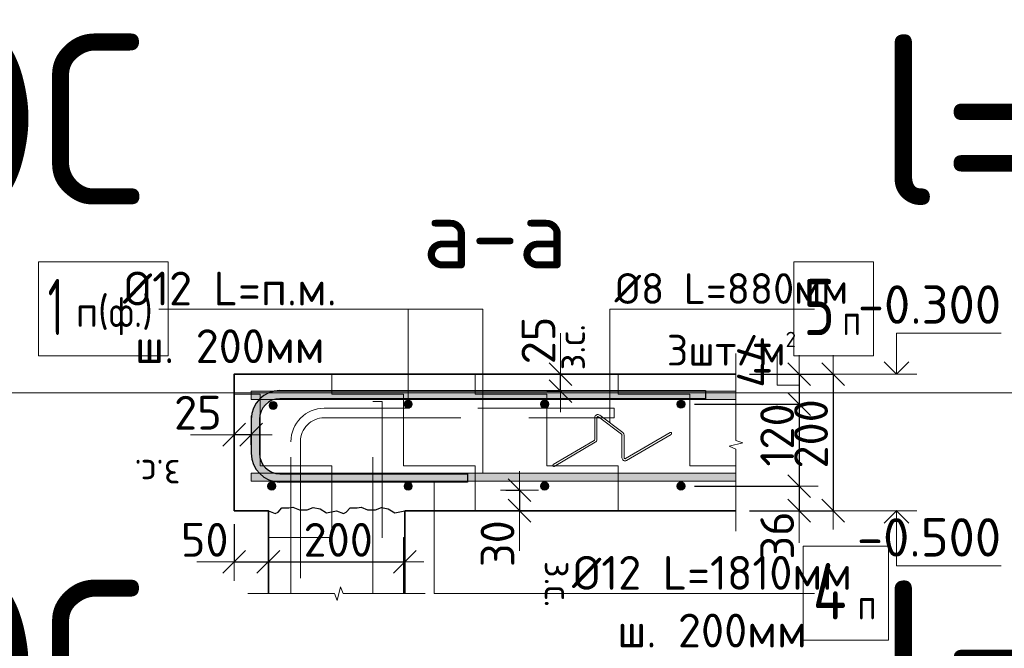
# Model space of a CAD drawing. Header units: metres. Extents: x -38 to 100, y -15 to 19.
# Tile 34 of 40: x 80.182 to 81.626, y 6.978 to 7.898. Entities that reach past the tile are written whole.
import ezdxf

# ---------------------------------------------------------------- set-up
doc = ezdxf.new("R2010")
doc.units = ezdxf.units.M
doc.header["$PDMODE"] = 65
doc.linetypes.add('______2', pattern=[0.27, 0.2, -0.07])
doc.layers.add('XR$4$Размерная линия_ общее', color=7, linetype='Continuous', lineweight=13)
doc.layers.add('XR$4$Текст_ общее_1', color=7, linetype='Continuous', lineweight=13)
doc.styles.add('ISOCPEUR', font='txt')
doc.dimstyles.new('DIMSTYLE_25', dxfattribs={"dimtxt": 0.0495, "dimasz": 0.0555, "dimexe": 0, "dimexo": 0, "dimgap": 0.02475, "dimtad": 2, "dimdec": 0, "dimlfac": 1000, "dimrnd": 1, "dimzin": 12, "dimdsep": 46, "dimtxsty": 'ISOCPEUR', "dimblk1": 'ALL_ML_STRICH', "dimblk2": 'ALL_ML_STRICH', "dimsah": 1, "dimcen": 0, "dimclrd": 7, "dimclre": 256, "dimclrt": 7, "dimadec": 0, "dimazin": 0, "dimtfac": 1, "dimtdec": 0, "dimtix": 1, "dimtmove": 2, "dimatfit": 3, "dimfxl": 0, "dimtvp": 1.2, "dimtzin": 0, "dimlwd": 0, "dimlwe": -3, "dimarcsym": 0})
doc.dimstyles.new('DIMSTYLE_26', dxfattribs={"dimtxt": 0.0495, "dimasz": 0.0555, "dimexe": 0, "dimexo": 0, "dimgap": 0.02475, "dimtad": 2, "dimdec": 0, "dimlfac": 1000, "dimrnd": 1, "dimzin": 12, "dimdsep": 46, "dimtxsty": 'ISOCPEUR', "dimblk1": 'ALL_ML_STRICH', "dimblk2": 'ALL_ML_STRICH', "dimsah": 1, "dimcen": 0, "dimclrd": 7, "dimclre": 256, "dimclrt": 7, "dimadec": 0, "dimazin": 0, "dimtfac": 1, "dimtdec": 0, "dimtix": 1, "dimtmove": 2, "dimatfit": 3, "dimfxl": 0, "dimtvp": 1.2, "dimtzin": 0, "dimlwd": 0, "dimlwe": -3, "dimarcsym": 0})
doc.dimstyles.new('DIMSTYLE_28', dxfattribs={"dimtxt": 0.0495, "dimasz": 0.0555, "dimexe": 0, "dimexo": 0, "dimgap": 0.02475, "dimtad": 2, "dimdec": 0, "dimlfac": 1000, "dimrnd": 1, "dimzin": 12, "dimdsep": 46, "dimtxsty": 'ISOCPEUR', "dimblk1": 'ALL_ML_STRICH', "dimblk2": 'ALL_ML_STRICH', "dimsah": 1, "dimcen": 0, "dimclrd": 7, "dimclre": 256, "dimclrt": 7, "dimadec": 0, "dimazin": 0, "dimtfac": 1, "dimtdec": 0, "dimtix": 1, "dimtmove": 2, "dimatfit": 3, "dimfxl": 0, "dimtzin": 0, "dimlwd": 0, "dimlwe": -3, "dimarcsym": 0})

# ---------------------------------------------------------------- blocks, each defined once
blk = doc.blocks.new('СЛОЖНЫЙ_ОБЪЕКТ_23')
at = {"color": 7, "linetype": 'Continuous', "lineweight": 13, "transparency": 33554687}
blk.add_line((81.4979, 7.1792), (81.3979, 7.1792), dxfattribs=at)
at = {"color": 7, "linetype": 'Continuous', "lineweight": 35, "transparency": 33554687}
blk.add_lwpolyline([(81.4497, 7.1611), (81.4679, 7.1792), (81.486, 7.1611)], dxfattribs=at)
at = {"color": 7, "linetype": 'Continuous', "lineweight": 13, "transparency": 33554687}
blk.add_lwpolyline([(81.4679, 7.1792), (81.4679, 7.0982), (81.6214, 7.0982)], dxfattribs=at)
blk = doc.blocks.new('СЛОЖНЫЙ_ОБЪЕКТ_24')
at = {"linetype": 'Continuous', "lineweight": 13, "transparency": 33554687}
blk.add_hatch(color=7, dxfattribs=at).paths.add_polyline_path([(81.2325, 7.2222), (80.522, 7.2222), (80.522, 7.2342), (81.2325, 7.2342)], flags=16)
at = {"color": 7, "linetype": 'Continuous', "lineweight": 13, "transparency": 33554687}
blk.add_lwpolyline([(81.2325, 7.2222), (80.522, 7.2222), (80.522, 7.2342), (81.2325, 7.2342), (81.2325, 7.2222)], close=True, dxfattribs=at)
blk = doc.blocks.new('СЛОЖНЫЙ_ОБЪЕКТ_31')
at = {"linetype": 'Continuous', "lineweight": 13, "transparency": 33554687}
blk.add_hatch(color=7, dxfattribs=at).paths.add_polyline_path([(81.2325, 7.3422), (80.522, 7.3422), (80.522, 7.3542), (81.2325, 7.3542)], flags=16)
at = {"color": 7, "linetype": 'Continuous', "lineweight": 13, "transparency": 33554687}
blk.add_lwpolyline([(81.2325, 7.3422), (80.522, 7.3422), (80.522, 7.3542), (81.2325, 7.3542), (81.2325, 7.3422)], close=True, dxfattribs=at)
blk = doc.blocks.new('СЛОЖНЫЙ_ОБЪЕКТ_32')
at = {"color": 7, "linetype": 'Continuous', "lineweight": 13, "transparency": 33554687}
blk.add_line((81.4979, 7.3792), (81.3979, 7.3792), dxfattribs=at)
blk.add_lwpolyline([(81.4679, 7.3792), (81.4679, 7.4392), (81.6214, 7.4392)], dxfattribs=at)
at = {"color": 7, "linetype": 'Continuous', "lineweight": 35, "transparency": 33554687}
blk.add_lwpolyline([(81.4497, 7.3974), (81.4679, 7.3792), (81.486, 7.3974)], dxfattribs=at)
blk = doc.blocks.new('ЭЛЕМЕНТ_УЗОРА_8')
at = {"color": 7, "linetype": 'Continuous', "lineweight": 13, "transparency": 33554687}
blk.add_line((81.2325, 7.1492), (81.2325, 7.1492), dxfattribs=at)
blk.add_lwpolyline([(81.2325, 7.4092), (81.2325, 7.2821), (81.2425, 7.2784), (81.2225, 7.2735), (81.2325, 7.2693), (81.2325, 7.1492)], dxfattribs=at)
blk = doc.blocks.new('СЛОЖНЫЙ_ОБЪЕКТ_33')
at = {"linetype": 'Continuous', "lineweight": 18, "transparency": 33554687}
blk.add_hatch(color=252, dxfattribs=at).paths.add_polyline_path([(80.5585, 7.3549), (80.5531, 7.3538), (80.5479, 7.352), (80.543, 7.3496), (80.5384, 7.3465), (80.5343, 7.3429), (80.5307, 7.3388), (80.5276, 7.3342), (80.5252, 7.3293), (80.5234, 7.3241), (80.5224, 7.3187), (80.522, 7.3132), (80.522, 7.2632), (80.5224, 7.2577), (80.5234, 7.2523), (80.5252, 7.2471), (80.5276, 7.2422), (80.5307, 7.2377), (80.5343, 7.2335), (80.5384, 7.2299), (80.543, 7.2268), (80.5479, 7.2244), (80.5531, 7.2227), (80.5585, 7.2216), (80.564, 7.2212), (80.839, 7.2212), (80.839, 7.2332), (80.564, 7.2332), (80.5601, 7.2335), (80.5562, 7.2342), (80.5525, 7.2355), (80.549, 7.2372), (80.5457, 7.2394), (80.5428, 7.242), (80.5402, 7.245), (80.538, 7.2482), (80.5363, 7.2517), (80.535, 7.2555), (80.5342, 7.2593), (80.534, 7.2632), (80.534, 7.3132), (80.5342, 7.3171), (80.535, 7.321), (80.5363, 7.3247), (80.538, 7.3282), (80.5402, 7.3315), (80.5428, 7.3344), (80.5457, 7.337), (80.549, 7.3392), (80.5525, 7.3409), (80.5562, 7.3422), (80.5601, 7.343), (80.564, 7.3432), (81.188, 7.3432), (81.188, 7.3552), (80.564, 7.3552)])
at = {"color": 7, "linetype": 'Continuous', "lineweight": 25, "transparency": 33554687}
for p, q in [((80.564, 7.3552), (81.188, 7.3552)), ((81.188, 7.3552), (81.188, 7.3432)), ((81.188, 7.3432), (80.564, 7.3432)), ((80.522, 7.3132), (80.522, 7.2632)), ((80.534, 7.3132), (80.534, 7.2632)), ((80.564, 7.2332), (80.839, 7.2332)), ((80.839, 7.2332), (80.839, 7.2212)), ((80.839, 7.2212), (80.564, 7.2212))]:
    blk.add_line(p, q, dxfattribs=at)
for centre, radius, start, end in [((80.564, 7.3132), 0.042, 90, 180), ((80.564, 7.3132), 0.03, 90, 180), ((80.564, 7.2632), 0.042, 180, 270), ((80.564, 7.2632), 0.03, 180, 270)]:
    blk.add_arc(centre, radius, start, end, dxfattribs=at)
blk = doc.blocks.new('СЛОЖНЫЙ_ОБЪЕКТ_34')
at = {"color": 7, "linetype": 'Continuous', "lineweight": 18, "transparency": 33554687}
for p, q in [((81.0329, 7.3191), (81.0667, 7.2935)), ((81.0256, 7.2833), (81.0256, 7.3155)), ((81.0286, 7.2833), (81.0286, 7.3155)), ((81.031, 7.3167), (81.0649, 7.2911)), ((81.0655, 7.2567), (81.0655, 7.2899)), ((81.0685, 7.2567), (81.0685, 7.2899)), ((81.0708, 7.2554), (81.1359, 7.2936)), ((81.0723, 7.2528), (81.1374, 7.291)), ((80.9647, 7.2467), (81.0248, 7.282)), ((80.9663, 7.2441), (81.0264, 7.2794))]:
    blk.add_line(p, q, dxfattribs=at)
for centre, radius, start, end in [((81.0301, 7.3155), 0.00454, 52.9078, 180), ((81.0301, 7.3155), 0.00151, 52.9078, 180), ((81.064, 7.2899), 0.00151, 0, 52.9078), ((81.064, 7.2899), 0.00454, 0, 52.9078), ((81.1367, 7.2923), 0.00151, 300.447, 120.447), ((81.0241, 7.2833), 0.00151, 300.447, 0), ((81.0241, 7.2833), 0.00454, 300.447, 0), ((80.9655, 7.2454), 0.00151, 120.447, 300.447), ((81.07, 7.2567), 0.00454, 180, 300.447), ((81.07, 7.2567), 0.00151, 180, 300.447)]:
    blk.add_arc(centre, radius, start, end, dxfattribs=at)
blk = doc.blocks.new('ЭЛЕМЕНТ_УЗОРА_9')
at = {"color": 7, "linetype": 'Continuous', "lineweight": 13, "transparency": 33554687}
blk.add_line((80.777, 7.0577), (80.777, 7.0577), dxfattribs=at)
blk.add_lwpolyline([(80.517, 7.0577), (80.6441, 7.0577), (80.6478, 7.0477), (80.6527, 7.0677), (80.6569, 7.0577), (80.777, 7.0577)], dxfattribs=at)
blk = doc.blocks.new('СЛОЖНЫЙ_ОБЪЕКТ_35')
at = {"color": 8, "linetype": '______2', "lineweight": 13, "transparency": 33554687}
for points in [[(80.629, 7.3152), (81.0542, 7.3152), (81.0542, 7.3292), (80.629, 7.3292)], [(80.594, 7.2802), (80.594, 7.0577), (80.58, 7.0577), (80.58, 7.2802)]]:
    blk.add_lwpolyline(points, dxfattribs=at)
for radius in [0.049, 0.035]:
    blk.add_arc((80.629, 7.2802), radius, 90, 180, dxfattribs=at)
blk = doc.blocks.new('ЭЛЕМЕНТ_УЗОРА_10')
at = {"color": 7, "linetype": 'Continuous', "lineweight": 25, "transparency": 33554687}
blk.add_line((80.747, 7.1792), (80.747, 7.1792), dxfattribs=at)
for points in [[(80.547, 7.1792), (80.557, 7.1752), (80.5613, 7.1771), (80.567, 7.1832), (80.577, 7.1832), (80.5831, 7.1843), (80.5925, 7.1802), (80.6039, 7.1804), (80.6129, 7.1839), (80.6228, 7.1817), (80.6324, 7.1762), (80.647, 7.1792)], [(80.647, 7.1792), (80.657, 7.1752), (80.6613, 7.1771), (80.667, 7.1832), (80.677, 7.1832), (80.6831, 7.1843), (80.6925, 7.1802), (80.7039, 7.1804), (80.7129, 7.1839), (80.7228, 7.1817), (80.7324, 7.1762), (80.747, 7.1792)]]:
    blk.add_lwpolyline(points, dxfattribs=at)
blk = doc.blocks.new('ALL_ML_STRICH')
at = {"color": 0, "linetype": 'ByBlock', "lineweight": -2}
for p, q in [((-0.3, -0.3), (0.3, 0.3)), ((0, -0.5), (0, 0.5)), ((-1, 0), (0.5, 0))]:
    blk.add_line(p, q, dxfattribs=at)
blk = doc.blocks.new('*D228')
at = {"layer": 'DEFPOINTS', "color": 7, "linetype": 'Continuous', "lineweight": 13, "transparency": 33554687}
for p in [(80.8752, 7.2092), (80.9152, 7.2092), (80.8752, 7.1792)]:
    blk.add_point(p, dxfattribs=at)
at = {"layer": 'XR$4$Размерная линия_ общее', "color": 253, "linetype": 'Continuous', "lineweight": -2, "true_color": 0xa0a0a0, "transparency": 33554687}
for p, q in [((80.8952, 7.2092), (80.9152, 7.2092)), ((80.8952, 7.1792), (80.9152, 7.1792))]:
    blk.add_line(p, q, dxfattribs=at)
at = {"layer": 'XR$4$Размерная линия_ общее', "color": 7, "linetype": 'Continuous', "lineweight": -2, "transparency": 33554687}
blk.add_line((80.9152, 7.2092), (80.9152, 7.1792), dxfattribs=at)
at = {"layer": 'XR$4$Размерная линия_ общее', "color": 7, "linetype": 'Continuous', "lineweight": 13, "transparency": 33554687, "xscale": 0.0555, "yscale": 0.0555, "zscale": 0.0555}
for p, rotation in [((80.9152, 7.2092), 90), ((80.9152, 7.1792), 270)]:
    blk.add_blockref('ALL_ML_STRICH', p, dxfattribs=dict(at, rotation=rotation))
at = {"layer": 'XR$4$Размерная линия_ общее', "color": 7, "linetype": 'Continuous', "lineweight": 13, "transparency": 33554687, "insert": (80.883, 7.1309), "char_height": 0.0495, "width": 0.099, "attachment_point": 5, "rotation": 90, "style": 'ISOCPEUR'}
blk.add_mtext('\\A1;{30}', dxfattribs=at)
at = {"layer": 'XR$4$Размерная линия_ общее', "color": 7, "linetype": 'Continuous', "lineweight": 13, "transparency": 33554687, "insert": (80.9927, 7.1055), "char_height": 0.0405, "width": 0.002025, "attachment_point": 1, "rotation": 270, "line_spacing_factor": 0.60241, "style": 'ISOCPEUR'}
blk.add_mtext('з.с.', dxfattribs=at)
blk = doc.blocks.new('*D235')
at = {"layer": 'DEFPOINTS', "color": 7, "linetype": 'Continuous', "lineweight": 13, "transparency": 33554687}
for p in [(81.2325, 7.3792), (81.3749, 7.3792), (81.2325, 7.1792)]:
    blk.add_point(p, dxfattribs=at)
at = {"layer": 'XR$4$Размерная линия_ общее', "color": 253, "linetype": 'Continuous', "lineweight": -2, "true_color": 0xa0a0a0, "transparency": 33554687}
for p, q in [((81.2525, 7.3792), (81.3749, 7.3792)), ((81.2525, 7.1792), (81.3749, 7.1792))]:
    blk.add_line(p, q, dxfattribs=at)
at = {"layer": 'XR$4$Размерная линия_ общее', "color": 7, "linetype": 'Continuous', "lineweight": -2, "transparency": 33554687}
blk.add_line((81.3749, 7.3792), (81.3749, 7.1792), dxfattribs=at)
at = {"layer": 'XR$4$Размерная линия_ общее', "color": 7, "linetype": 'Continuous', "lineweight": 13, "transparency": 33554687, "xscale": 0.0555, "yscale": 0.0555, "zscale": 0.0555}
for p, rotation in [((81.3749, 7.3792), 90), ((81.3749, 7.1792), 270)]:
    blk.add_blockref('ALL_ML_STRICH', p, dxfattribs=dict(at, rotation=rotation))
at = {"layer": 'XR$4$Размерная линия_ общее', "color": 7, "linetype": 'Continuous', "lineweight": 13, "transparency": 33554687, "insert": (81.3427, 7.2917), "char_height": 0.0495, "width": 0.1485, "attachment_point": 5, "rotation": 90, "style": 'ISOCPEUR'}
blk.add_mtext('\\A1;{200}', dxfattribs=at)
blk = doc.blocks.new('*D236')
at = {"layer": 'DEFPOINTS', "color": 7, "linetype": 'Continuous', "lineweight": 13, "transparency": 33554687}
for p in [(81.2325, 7.3792), (81.3252, 7.3792), (81.152, 7.3352)]:
    blk.add_point(p, dxfattribs=at)
at = {"layer": 'XR$4$Размерная линия_ общее', "color": 253, "linetype": 'Continuous', "lineweight": -2, "true_color": 0xa0a0a0, "transparency": 33554687}
for p, q in [((81.2525, 7.3792), (81.3252, 7.3792)), ((81.172, 7.3352), (81.3252, 7.3352))]:
    blk.add_line(p, q, dxfattribs=at)
at = {"layer": 'XR$4$Размерная линия_ общее', "color": 7, "linetype": 'Continuous', "lineweight": -2, "transparency": 33554687}
blk.add_line((81.3252, 7.3792), (81.3252, 7.3352), dxfattribs=at)
at = {"layer": 'XR$4$Размерная линия_ общее', "color": 7, "linetype": 'Continuous', "lineweight": 13, "transparency": 33554687, "xscale": 0.0555, "yscale": 0.0555, "zscale": 0.0555}
for p, rotation in [((81.3252, 7.3792), 90), ((81.3252, 7.3352), 270)]:
    blk.add_blockref('ALL_ML_STRICH', p, dxfattribs=dict(at, rotation=rotation))
at = {"layer": 'XR$4$Размерная линия_ общее', "color": 7, "linetype": 'Continuous', "lineweight": 13, "transparency": 33554687, "insert": (81.259, 7.3965), "char_height": 0.0495, "width": 0.099, "attachment_point": 5, "rotation": 90, "style": 'ISOCPEUR'}
blk.add_mtext('\\A1;{44}', dxfattribs=at)
blk = doc.blocks.new('*D237')
at = {"layer": 'DEFPOINTS', "color": 7, "linetype": 'Continuous', "lineweight": 13, "transparency": 33554687}
for p in [(81.152, 7.3352), (81.3252, 7.3352), (81.152, 7.2152)]:
    blk.add_point(p, dxfattribs=at)
at = {"layer": 'XR$4$Размерная линия_ общее', "color": 253, "linetype": 'Continuous', "lineweight": -2, "true_color": 0xa0a0a0, "transparency": 33554687}
for p, q in [((81.172, 7.3352), (81.3252, 7.3352)), ((81.172, 7.2152), (81.3252, 7.2152))]:
    blk.add_line(p, q, dxfattribs=at)
at = {"layer": 'XR$4$Размерная линия_ общее', "color": 7, "linetype": 'Continuous', "lineweight": -2, "transparency": 33554687}
blk.add_line((81.3252, 7.3352), (81.3252, 7.2152), dxfattribs=at)
at = {"layer": 'XR$4$Размерная линия_ общее', "color": 7, "linetype": 'Continuous', "lineweight": 13, "transparency": 33554687, "xscale": 0.0555, "yscale": 0.0555, "zscale": 0.0555}
for p, rotation in [((81.3252, 7.3352), 90), ((81.3252, 7.2152), 270)]:
    blk.add_blockref('ALL_ML_STRICH', p, dxfattribs=dict(at, rotation=rotation))
at = {"layer": 'XR$4$Размерная линия_ общее', "color": 7, "linetype": 'Continuous', "lineweight": 13, "transparency": 33554687, "insert": (81.293, 7.2901), "char_height": 0.0495, "width": 0.1485, "attachment_point": 5, "rotation": 90, "style": 'ISOCPEUR'}
blk.add_mtext('\\A1;{120}', dxfattribs=at)
blk = doc.blocks.new('*D238')
at = {"layer": 'DEFPOINTS', "color": 7, "linetype": 'Continuous', "lineweight": 13, "transparency": 33554687}
for p in [(81.152, 7.2152), (81.3252, 7.2152), (81.2325, 7.1792)]:
    blk.add_point(p, dxfattribs=at)
at = {"layer": 'XR$4$Размерная линия_ общее', "color": 253, "linetype": 'Continuous', "lineweight": -2, "true_color": 0xa0a0a0, "transparency": 33554687}
for p, q in [((81.172, 7.2152), (81.3252, 7.2152)), ((81.2525, 7.1792), (81.3252, 7.1792))]:
    blk.add_line(p, q, dxfattribs=at)
at = {"layer": 'XR$4$Размерная линия_ общее', "color": 7, "linetype": 'Continuous', "lineweight": -2, "transparency": 33554687}
blk.add_line((81.3252, 7.2152), (81.3252, 7.1792), dxfattribs=at)
at = {"layer": 'XR$4$Размерная линия_ общее', "color": 7, "linetype": 'Continuous', "lineweight": 13, "transparency": 33554687, "xscale": 0.0555, "yscale": 0.0555, "zscale": 0.0555}
for p, rotation in [((81.3252, 7.2152), 90), ((81.3252, 7.1792), 270)]:
    blk.add_blockref('ALL_ML_STRICH', p, dxfattribs=dict(at, rotation=rotation))
at = {"layer": 'XR$4$Размерная линия_ общее', "color": 7, "linetype": 'Continuous', "lineweight": 13, "transparency": 33554687, "insert": (81.293, 7.1429), "char_height": 0.0495, "width": 0.099, "attachment_point": 5, "rotation": 90, "style": 'ISOCPEUR'}
blk.add_mtext('\\A1;{36}', dxfattribs=at)
blk = doc.blocks.new('*D239')
at = {"layer": 'DEFPOINTS', "color": 7, "linetype": 'Continuous', "lineweight": 13, "transparency": 33554687}
for p in [(80.522, 7.2905), (80.497, 7.2505), (80.522, 7.2555)]:
    blk.add_point(p, dxfattribs=at)
at = {"layer": 'XR$4$Размерная линия_ общее', "color": 253, "linetype": 'Continuous', "lineweight": -2, "true_color": 0xa0a0a0, "transparency": 33554687}
for p, q in [((80.497, 7.2705), (80.497, 7.2905)), ((80.522, 7.2755), (80.522, 7.2905))]:
    blk.add_line(p, q, dxfattribs=at)
at = {"layer": 'XR$4$Размерная линия_ общее', "color": 7, "linetype": 'Continuous', "lineweight": -2, "transparency": 33554687}
blk.add_line((80.522, 7.2905), (80.497, 7.2905), dxfattribs=at)
at = {"layer": 'XR$4$Размерная линия_ общее', "color": 7, "linetype": 'Continuous', "lineweight": 13, "transparency": 33554687, "xscale": 0.0555, "yscale": 0.0555, "zscale": 0.0555}
for p, rotation in [((80.522, 7.2905), 360), ((80.497, 7.2905), 180)]:
    blk.add_blockref('ALL_ML_STRICH', p, dxfattribs=dict(at, rotation=rotation))
at = {"layer": 'XR$4$Размерная линия_ общее', "color": 7, "linetype": 'Continuous', "lineweight": 13, "transparency": 33554687, "insert": (80.4437, 7.3227), "char_height": 0.0495, "width": 0.099, "attachment_point": 5, "style": 'ISOCPEUR'}
blk.add_mtext('\\A1;{25}', dxfattribs=at)
at = {"layer": 'XR$4$Размерная линия_ общее', "color": 7, "linetype": 'Continuous', "lineweight": 13, "transparency": 33554687, "insert": (80.4182, 7.2133), "char_height": 0.0405, "width": 0.002025, "attachment_point": 1, "rotation": 180, "line_spacing_factor": 0.60241, "style": 'ISOCPEUR'}
blk.add_mtext('з.с.', dxfattribs=at)
blk = doc.blocks.new('*D240')
at = {"layer": 'DEFPOINTS', "color": 7, "linetype": 'Continuous', "lineweight": 13, "transparency": 33554687}
for p in [(80.497, 7.1792), (80.497, 7.1042), (80.547, 7.0577)]:
    blk.add_point(p, dxfattribs=at)
at = {"layer": 'XR$4$Размерная линия_ общее', "color": 253, "linetype": 'Continuous', "lineweight": -2, "true_color": 0xa0a0a0, "transparency": 33554687}
for p, q in [((80.497, 7.1592), (80.497, 7.1042)), ((80.547, 7.0777), (80.547, 7.1042))]:
    blk.add_line(p, q, dxfattribs=at)
at = {"layer": 'XR$4$Размерная линия_ общее', "color": 7, "linetype": 'Continuous', "lineweight": -2, "transparency": 33554687}
blk.add_line((80.497, 7.1042), (80.547, 7.1042), dxfattribs=at)
at = {"layer": 'XR$4$Размерная линия_ общее', "color": 7, "linetype": 'Continuous', "lineweight": 13, "transparency": 33554687, "xscale": 0.0555, "yscale": 0.0555, "zscale": 0.0555, "rotation": 180}
blk.add_blockref('ALL_ML_STRICH', (80.497, 7.1042), dxfattribs=at)
at = {"layer": 'XR$4$Размерная линия_ общее', "color": 7, "linetype": 'Continuous', "lineweight": 13, "transparency": 33554687, "xscale": 0.0555, "yscale": 0.0555, "zscale": 0.0555}
blk.add_blockref('ALL_ML_STRICH', (80.547, 7.1042), dxfattribs=at)
at = {"layer": 'XR$4$Размерная линия_ общее', "color": 7, "linetype": 'Continuous', "lineweight": 13, "transparency": 33554687, "insert": (80.4537, 7.1365), "char_height": 0.0495, "width": 0.099, "attachment_point": 5, "style": 'ISOCPEUR'}
blk.add_mtext('\\A1;{50}', dxfattribs=at)
blk = doc.blocks.new('*D241')
at = {"layer": 'DEFPOINTS', "color": 7, "linetype": 'Continuous', "lineweight": 13, "transparency": 33554687}
for p in [(80.547, 7.1042), (80.547, 7.0577), (80.747, 7.0577)]:
    blk.add_point(p, dxfattribs=at)
at = {"layer": 'XR$4$Размерная линия_ общее', "color": 253, "linetype": 'Continuous', "lineweight": -2, "true_color": 0xa0a0a0, "transparency": 33554687}
for p, q in [((80.547, 7.0777), (80.547, 7.1042)), ((80.747, 7.0777), (80.747, 7.1042))]:
    blk.add_line(p, q, dxfattribs=at)
at = {"layer": 'XR$4$Размерная линия_ общее', "color": 7, "linetype": 'Continuous', "lineweight": -2, "transparency": 33554687}
blk.add_line((80.547, 7.1042), (80.747, 7.1042), dxfattribs=at)
at = {"layer": 'XR$4$Размерная линия_ общее', "color": 7, "linetype": 'Continuous', "lineweight": 13, "transparency": 33554687, "xscale": 0.0555, "yscale": 0.0555, "zscale": 0.0555, "rotation": 180}
blk.add_blockref('ALL_ML_STRICH', (80.547, 7.1042), dxfattribs=at)
at = {"layer": 'XR$4$Размерная линия_ общее', "color": 7, "linetype": 'Continuous', "lineweight": 13, "transparency": 33554687, "xscale": 0.0555, "yscale": 0.0555, "zscale": 0.0555}
blk.add_blockref('ALL_ML_STRICH', (80.747, 7.1042), dxfattribs=at)
at = {"layer": 'XR$4$Размерная линия_ общее', "color": 7, "linetype": 'Continuous', "lineweight": 13, "transparency": 33554687, "insert": (80.6495, 7.1365), "char_height": 0.0495, "width": 0.1485, "attachment_point": 5, "style": 'ISOCPEUR'}
blk.add_mtext('\\A1;{200}', dxfattribs=at)
blk = doc.blocks.new('*D242')
at = {"layer": 'DEFPOINTS', "color": 7, "linetype": 'Continuous', "lineweight": 13, "transparency": 33554687}
for p in [(80.9352, 7.3792), (80.9352, 7.3542), (80.9752, 7.3542)]:
    blk.add_point(p, dxfattribs=at)
at = {"layer": 'XR$4$Размерная линия_ общее', "color": 253, "linetype": 'Continuous', "lineweight": -2, "true_color": 0xa0a0a0, "transparency": 33554687}
for p, q in [((80.9552, 7.3792), (80.9752, 7.3792)), ((80.9552, 7.3542), (80.9752, 7.3542))]:
    blk.add_line(p, q, dxfattribs=at)
at = {"layer": 'XR$4$Размерная линия_ общее', "color": 7, "linetype": 'Continuous', "lineweight": -2, "transparency": 33554687}
blk.add_line((80.9752, 7.3542), (80.9752, 7.3792), dxfattribs=at)
at = {"layer": 'XR$4$Размерная линия_ общее', "color": 7, "linetype": 'Continuous', "lineweight": 13, "transparency": 33554687, "xscale": 0.0555, "yscale": 0.0555, "zscale": 0.0555}
for p, rotation in [((80.9752, 7.3542), 270), ((80.9752, 7.3792), 90)]:
    blk.add_blockref('ALL_ML_STRICH', p, dxfattribs=dict(at, rotation=rotation))
at = {"layer": 'XR$4$Размерная линия_ общее', "color": 7, "linetype": 'Continuous', "lineweight": 13, "transparency": 33554687, "insert": (80.9707, 7.3848), "char_height": 0.0405, "width": 0.002025, "attachment_point": 1, "rotation": 90, "line_spacing_factor": 0.60241, "style": 'ISOCPEUR'}
blk.add_mtext('з.с.', dxfattribs=at)
at = {"layer": 'XR$4$Размерная линия_ общее', "color": 7, "linetype": 'Continuous', "lineweight": 13, "transparency": 33554687, "insert": (80.943, 7.4285), "char_height": 0.0495, "width": 0.099, "attachment_point": 5, "rotation": 90, "style": 'ISOCPEUR'}
blk.add_mtext('\\A1;{25}', dxfattribs=at)

msp = doc.modelspace()

# ---------------------------------------------------------------- hatches: boundary and pattern name
at = {"linetype": 'Continuous', "lineweight": 13, "transparency": 33554687}
h = msp.add_hatch(dxfattribs=at)
h.set_pattern_fill('____', scale=0.105, style=0, pattern_type=2)
h.set_pattern_definition([(0, (0.21, 0.21), (0.105, 0.105), [0.105, -0.105]), (90, (0.21, 0.21), (-0.105, 0.105), [0.105, -0.105])])
h.paths.add_polyline_path([(80.497, 7.3792), (80.497, 7.1792), (81.2325, 7.1792), (81.2325, 7.3792)], flags=0)
for points in [[(80.5553, 7.3391), (80.5527, 7.3391), (80.5503, 7.3379), (80.5486, 7.3358), (80.548, 7.3332), (80.5486, 7.3306), (80.5503, 7.3285), (80.5527, 7.3274), (80.5553, 7.3274), (80.5577, 7.3285), (80.5594, 7.3306), (80.56, 7.3332), (80.5594, 7.3358), (80.5577, 7.3379)], [(80.7533, 7.3411), (80.7507, 7.3411), (80.7483, 7.3399), (80.7466, 7.3378), (80.746, 7.3352), (80.7466, 7.3326), (80.7483, 7.3305), (80.7507, 7.3294), (80.7533, 7.3294), (80.7557, 7.3305), (80.7574, 7.3326), (80.758, 7.3352), (80.7574, 7.3378), (80.7557, 7.3399)], [(80.9533, 7.3411), (80.9507, 7.3411), (80.9483, 7.3399), (80.9466, 7.3378), (80.946, 7.3352), (80.9466, 7.3326), (80.9483, 7.3305), (80.9507, 7.3294), (80.9533, 7.3294), (80.9557, 7.3305), (80.9574, 7.3326), (80.958, 7.3352), (80.9574, 7.3378), (80.9557, 7.3399)], [(81.1533, 7.3411), (81.1507, 7.3411), (81.1483, 7.3399), (81.1466, 7.3378), (81.146, 7.3352), (81.1466, 7.3326), (81.1483, 7.3305), (81.1507, 7.3294), (81.1533, 7.3294), (81.1557, 7.3305), (81.1574, 7.3326), (81.158, 7.3352), (81.1574, 7.3378), (81.1557, 7.3399)], [(80.5533, 7.2211), (80.5507, 7.2211), (80.5483, 7.2199), (80.5466, 7.2178), (80.546, 7.2152), (80.5466, 7.2126), (80.5483, 7.2105), (80.5507, 7.2094), (80.5533, 7.2094), (80.5557, 7.2105), (80.5574, 7.2126), (80.558, 7.2152), (80.5574, 7.2178), (80.5557, 7.2199)], [(80.7533, 7.2211), (80.7507, 7.2211), (80.7483, 7.2199), (80.7466, 7.2178), (80.746, 7.2152), (80.7466, 7.2126), (80.7483, 7.2105), (80.7507, 7.2094), (80.7533, 7.2094), (80.7557, 7.2105), (80.7574, 7.2126), (80.758, 7.2152), (80.7574, 7.2178), (80.7557, 7.2199)], [(80.9533, 7.2211), (80.9507, 7.2211), (80.9483, 7.2199), (80.9466, 7.2178), (80.946, 7.2152), (80.9466, 7.2126), (80.9483, 7.2105), (80.9507, 7.2094), (80.9533, 7.2094), (80.9557, 7.2105), (80.9574, 7.2126), (80.958, 7.2152), (80.9574, 7.2178), (80.9557, 7.2199)], [(81.1533, 7.2211), (81.1507, 7.2211), (81.1483, 7.2199), (81.1466, 7.2178), (81.146, 7.2152), (81.1466, 7.2126), (81.1483, 7.2105), (81.1507, 7.2094), (81.1533, 7.2094), (81.1557, 7.2105), (81.1574, 7.2126), (81.158, 7.2152), (81.1574, 7.2178), (81.1557, 7.2199)]]:
    msp.add_hatch(color=7, dxfattribs=at).paths.add_polyline_path(points)
h = msp.add_hatch(dxfattribs=at)
h.set_pattern_fill('____', color=254, scale=0.105, angle=90, style=0, pattern_type=2)
h.set_pattern_definition([(90, (-0.21, 0.21), (-0.105, 0.105), [0.105, -0.105]), (180, (-0.21, 0.21), (-0.105, -0.105), [0.105, -0.105])])
h.paths.add_polyline_path([(80.547, 7.1792), (80.547, 7.0577), (80.747, 7.0577), (80.747, 7.1792)], flags=0)

# ---------------------------------------------------------------- linework, layer by layer
at = {"color": 7, "linetype": 'Continuous', "lineweight": 13, "transparency": 33554687}
for p, q in [((80.9752, 7.3792), (80.9752, 7.4392)), ((88.0842, 7.3519), (69.5842, 7.3519)), ((80.497, 7.2905), (80.433, 7.2905)), ((80.9152, 7.1792), (80.9152, 7.1202)), ((81.3252, 7.1792), (81.3252, 7.1322)), ((80.497, 7.1042), (80.442, 7.1042))]:
    msp.add_line(p, q, dxfattribs=at)
at = {"color": 7, "linetype": 'Continuous', "lineweight": 35, "transparency": 33554687}
for p, q in [((80.547, 7.1792), (80.497, 7.1792)), ((80.547, 7.1792), (80.547, 7.0577)), ((80.747, 7.1792), (80.747, 7.0577)), ((80.747, 7.1792), (81.2325, 7.1792))]:
    msp.add_line(p, q, dxfattribs=at)
at = {"color": 7, "linetype": 'Continuous', "lineweight": 13, "transparency": 33554687}
for points in [[(81.3479, 7.4742), (81.0478, 7.4742), (81.0478, 7.3079)], [(81.2928, 7.4092), (81.2928, 7.3632), (81.3252, 7.3632)], [(81.3479, 7.0577), (80.7903, 7.0577), (80.7903, 7.2222)]]:
    msp.add_lwpolyline(points, dxfattribs=at)
at = {"color": 7, "linetype": 'Continuous', "lineweight": 35, "transparency": 33554687}
msp.add_lwpolyline([(81.2325, 7.3792), (80.497, 7.3792), (80.497, 7.1792)], dxfattribs=at)
at = {"color": 8, "linetype": '______2', "lineweight": 13, "transparency": 33554687}
msp.add_lwpolyline([(80.7, 7.0577), (80.7, 7.3392), (80.714, 7.3392), (80.714, 7.0577), (80.7, 7.0577)], close=True, dxfattribs=at)
at = {"color": 7, "linetype": 'Continuous', "lineweight": 18, "transparency": 33554687}
for centre in [(80.554, 7.3332), (80.752, 7.3352), (80.952, 7.3352), (81.152, 7.3352), (80.552, 7.2152), (80.752, 7.2152), (80.952, 7.2152), (81.152, 7.2152)]:
    msp.add_circle(centre, 0.006, dxfattribs=at)
at = {"layer": 'XR$4$Текст_ общее_1', "color": 7, "linetype": 'Continuous', "lineweight": 13, "transparency": 33554687}
msp.add_line((80.752, 7.3352), (80.752, 7.4742), dxfattribs=at)
for points in [[(80.2099, 7.406), (80.4002, 7.406), (80.4002, 7.5435), (80.2099, 7.5435), (80.2099, 7.406)], [(81.3173, 7.406), (81.434, 7.406), (81.434, 7.5435), (81.3173, 7.5435), (81.3173, 7.406)], [(80.8617, 7.2342), (80.8617, 7.4742), (80.3865, 7.4742)], [(81.3313, 6.9895), (81.4563, 6.9895), (81.4563, 7.127), (81.3313, 7.127), (81.3313, 6.9895)]]:
    msp.add_lwpolyline(points, dxfattribs=at)

# ---------------------------------------------------------------- block references
at = {"color": 7, "linetype": 'Continuous', "lineweight": 35, "transparency": 33554687}
for name in ['СЛОЖНЫЙ_ОБЪЕКТ_32', 'СЛОЖНЫЙ_ОБЪЕКТ_23']:
    msp.add_blockref(name, (0, 0), dxfattribs=at)
at = {"color": 7, "linetype": 'Continuous', "lineweight": 13, "transparency": 33554687}
for name in ['ЭЛЕМЕНТ_УЗОРА_8', 'СЛОЖНЫЙ_ОБЪЕКТ_31', 'СЛОЖНЫЙ_ОБЪЕКТ_24', 'ЭЛЕМЕНТ_УЗОРА_9']:
    msp.add_blockref(name, (0, 0), dxfattribs=at)
at = {"color": 7, "linetype": 'Continuous', "lineweight": 18, "transparency": 33554687}
for name in ['СЛОЖНЫЙ_ОБЪЕКТ_33', 'СЛОЖНЫЙ_ОБЪЕКТ_34']:
    msp.add_blockref(name, (0, 0), dxfattribs=at)
at = {"color": 8, "linetype": '______2', "lineweight": 13, "transparency": 33554687}
msp.add_blockref('СЛОЖНЫЙ_ОБЪЕКТ_35', (0, 0), dxfattribs=at)
at = {"color": 7, "linetype": 'Continuous', "lineweight": 25, "transparency": 33554687}
msp.add_blockref('ЭЛЕМЕНТ_УЗОРА_10', (0, 0), dxfattribs=at)

# ---------------------------------------------------------------- texts
at = {"color": 7, "linetype": 'Continuous', "lineweight": 35, "transparency": 33554687, "char_height": 0.25, "attachment_point": 7, "style": 'ISOCPEUR'}
for s, insert, width in [('\\W0.97;l=3825 мм', (81.4392, 7.6269), 1.64508), ('\\W0.95;А500С', (79.5002, 7.6269), 1.042909), ('\\W0.97;l=5900 мм', (81.4392, 6.8269), 1.64508), ('\\W0.95;А500С', (79.5002, 6.8269), 1.042909)]:
    msp.add_mtext(s, dxfattribs=dict(at, insert=insert, width=width))
at = {"color": 7, "linetype": 'Continuous', "lineweight": 50, "transparency": 33554687, "insert": (80.8792, 7.5847), "char_height": 0.10125, "width": 0.27945, "attachment_point": 5, "style": 'ISOCPEUR'}
msp.add_mtext('\\A1;{\\fISOCPEUR|i0|b0;\\H0.101250;\\W1.000000;\\C7;а-а}\\P', dxfattribs=at)
at = {"color": 7, "linetype": 'Continuous', "lineweight": 13, "transparency": 33554687, "attachment_point": 2}
for s, insert, char_height, width, line_spacing_factor in [('\\A1;{\\fISOCPEUR|i0|b0;\\H0.049500;\\W1.000000;\\C7;Ø12 L=п.м.}\\P{\\fISOCPEUR|i0|b0;\\H0.049500;\\W1.000000;\\C7;ш. 200мм}\\P', (80.4905, 7.5294), 0.0495, 0.330041, 1.024096), ('\\A1;{\\fISOCPEUR|i0|b0;\\H0.045000;\\W1.000000;\\C7;Ø8 L=880мм}\\P{\\fISOCPEUR|i0|b0;\\H0.045000;\\W1.000000;\\C7;3шт/м\\fISOCPEUR|i0|b0;\\H0.500000x;\\S2^ ;}\\P', (81.2259, 7.5271), 0.045, 0.349538, 1.144578), ('\\A1;{\\fISOCPEUR|i0|b0;\\H0.049500;\\W1.000000;\\C7;Ø12 L=1810мм}\\P{\\fISOCPEUR|i0|b0;\\H0.049500;\\W1.000000;\\C7;ш. 200мм}\\P', (81.1975, 7.1129), 0.0495, 0.424091, 1.024096)]:
    msp.add_mtext(s, dxfattribs=dict(at, insert=insert, char_height=char_height, width=width, line_spacing_factor=line_spacing_factor))
at = {"color": 7, "linetype": 'Continuous', "lineweight": 13, "transparency": 33554687, "char_height": 0.05625, "width": 0.240469, "attachment_point": 9, "style": 'ISOCPEUR'}
for s, insert in [('\\A1;{\\fISOCPEUR|i0|b0;\\H0.056250;\\W1.000000;\\C7;-0.300}\\P', (81.6214, 7.453)), ('\\A1;{\\fISOCPEUR|i0|b0;\\H0.056250;\\W1.000000;\\C7;-0.500}\\P', (81.6214, 7.112))]:
    msp.add_mtext(s, dxfattribs=dict(at, insert=insert))
at = {"layer": 'XR$4$Текст_ общее_1', "color": 7, "linetype": 'Continuous', "lineweight": 13, "transparency": 33554687, "attachment_point": 7, "rotation": 0, "style": 'ISOCPEUR'}
for s, insert, char_height, width in [('\\W0.56;1', (80.2237, 7.4363), 0.0825, 0.064167), ('\\W0.93;п(ф.)', (80.2649, 7.4363), 0.045, 0.14237)]:
    msp.add_mtext(s, dxfattribs=dict(at, insert=insert, char_height=char_height, width=width))
at = {"layer": 'XR$4$Текст_ общее_1', "color": 7, "linetype": 'Continuous', "lineweight": 13, "transparency": 33554687, "attachment_point": 7, "style": 'ISOCPEUR'}
for s, insert, char_height, width in [('\\W0.78;5', (81.331, 7.4363), 0.0825, 0.089762), ('\\W0.78;п', (81.3888, 7.4363), 0.045, 0.048961), ('\\W0.80;4', (81.3451, 7.0198), 0.0825, 0.098954), ('\\W0.78;п', (81.4111, 7.0198), 0.045, 0.048961)]:
    msp.add_mtext(s, dxfattribs=dict(at, insert=insert, char_height=char_height, width=width))

# ---------------------------------------------------------------- dimensions: what is measured, and where the dimension line sits
at = {"layer": 'XR$4$Размерная линия_ общее', "color": 7, "linetype": 'Continuous', "lineweight": 13, "transparency": 33554687}
for base, p1, p2, angle, dimstyle, picture, middle in [((80.9752, 7.3792), (80.9552, 7.3542), (80.9552, 7.3792), 90, 'DIMSTYLE_26', '*D242', (80.943, 7.4285)), ((80.497, 7.2905), (80.522, 7.2755), (80.497, 7.2705), 180, 'DIMSTYLE_26', '*D239', (80.4437, 7.3227)), ((80.9152, 7.1792), (80.8952, 7.2092), (80.8952, 7.1792), 270, 'DIMSTYLE_25', '*D228', (80.883, 7.1309))]:
    dim = msp.add_linear_dim(base=base, p1=p1, p2=p2, angle=angle, text='<>\\Xз.с.', dimstyle=dimstyle, override={"dimpost": '<>', "dimclrd": 7, "dimclre": 253, "dimclrt": 7, "dimlwd": 0, "dimlwe": 65533}, dxfattribs=at)
    dim.commit()
    dim.dimension.update_dxf_attribs({"geometry": picture, "text_midpoint": middle, "dimtype": 160})
for base, p1, p2, dimstyle, picture, middle in [((81.3252, 7.3352), (81.2525, 7.3792), (81.172, 7.3352), 'DIMSTYLE_26', '*D236', (81.259, 7.3965)), ((81.3749, 7.1792), (81.2525, 7.3792), (81.2525, 7.1792), 'DIMSTYLE_28', '*D235', (81.3427, 7.2917)), ((81.3252, 7.2152), (81.172, 7.3352), (81.172, 7.2152), 'DIMSTYLE_26', '*D237', (81.293, 7.2901)), ((81.3252, 7.1792), (81.172, 7.2152), (81.2525, 7.1792), 'DIMSTYLE_26', '*D238', (81.293, 7.1429))]:
    dim = msp.add_linear_dim(base=base, p1=p1, p2=p2, angle=270, dimstyle=dimstyle, override={"dimpost": '<>', "dimclrd": 7, "dimclre": 253, "dimclrt": 7, "dimlwd": 0, "dimlwe": 65533}, dxfattribs=at)
    dim.commit()
    dim.dimension.update_dxf_attribs({"geometry": picture, "text_midpoint": middle, "dimtype": 160})
for base, p1, p2, dimstyle, picture, middle in [((80.547, 7.1042), (80.497, 7.1592), (80.547, 7.0777), 'DIMSTYLE_26', '*D240', (80.4537, 7.1365)), ((80.747, 7.1042), (80.547, 7.0777), (80.747, 7.0777), 'DIMSTYLE_28', '*D241', (80.6495, 7.1365))]:
    dim = msp.add_linear_dim(base=base, p1=p1, p2=p2, dimstyle=dimstyle, override={"dimpost": '<>', "dimclrd": 7, "dimclre": 253, "dimclrt": 7, "dimlwd": 0, "dimlwe": 65533}, dxfattribs=at)
    dim.commit()
    dim.dimension.update_dxf_attribs({"geometry": picture, "text_midpoint": middle, "dimtype": 160})

doc.saveas('drawing.dxf')
